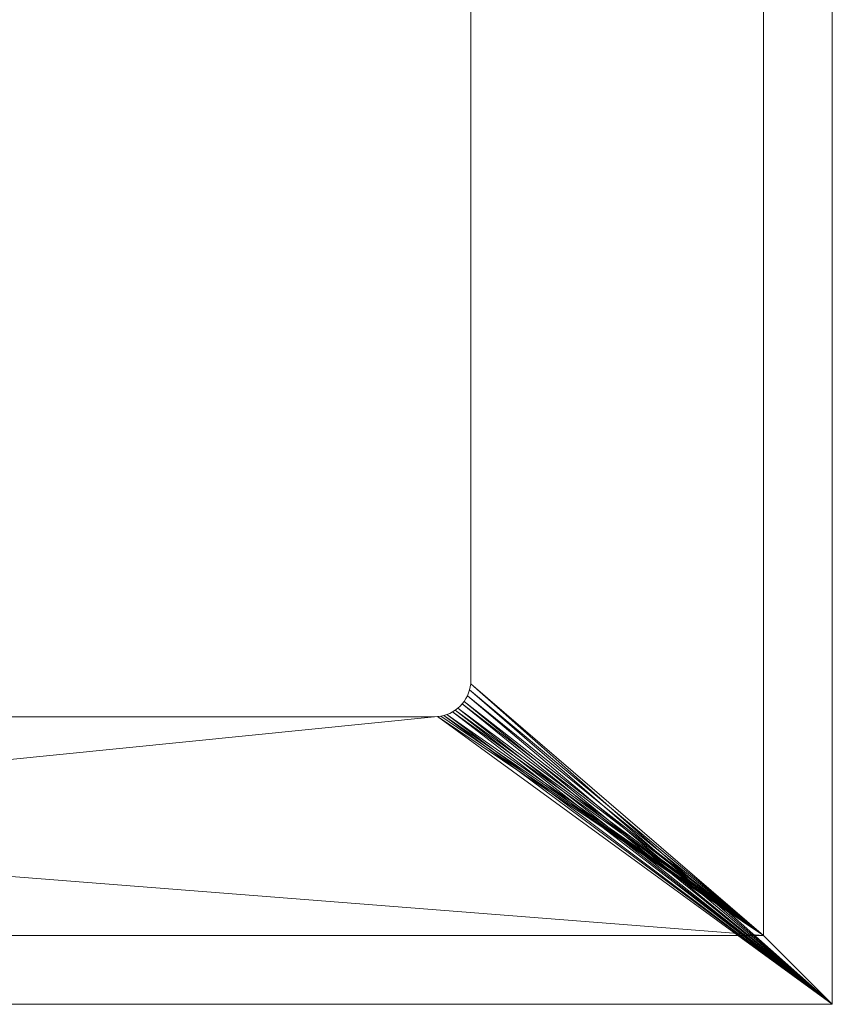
# Model space of a CAD drawing. Header units: millimetres. Extents: x -456 to 444, y -262 to 250.
# Tile 22 of 23: x 219 to 444, y -262 to 10. Entities that reach past the tile are written whole.
import ezdxf

# ---------------------------------------------------------------- set-up
doc = ezdxf.new("R2010")
doc.units = ezdxf.units.MM
doc.layers.add('LUCIDO_1', color=1, linetype='Continuous', lineweight=20, true_color=0xff0000)
doc.layers.add('None', color=7, linetype='Continuous', lineweight=5)

# ---------------------------------------------------------------- blocks, each defined once
blk = doc.blocks.new('Group')
at = {"layer": 'LUCIDO_1', "color": 190, "linetype": 'Continuous', "lineweight": 15, "true_color": 0x6600ff, "transparency": 33554687}
for points in [[(344.09, -172.55, -25), (344.09, 107.45, -25), (425, 250, -25), (425, -243, -25)], [(444, -262, -6), (444, 250, -6), (344.09, 107.45, -6), (344.09, -172.55, -6)], [(444, -262, -6), (425, -243, -25), (425, 250, -25), (444, 250, -6), (444, -262, -6)], [(344.09, 107.45, -6), (344.09, 107.45, -25), (344.09, -172.55, -25), (344.09, -172.55, -6), (344.09, 107.45, -6)], [(343.93, -174.29, -25), (344.04, -173.43, -25), (425, -243, -25)], [(444, -262, -6), (344.04, -173.43, -6), (343.93, -174.29, -6)], [(343.93, -174.29, -25), (343.93, -174.29, -6), (344.04, -173.43, -6), (344.04, -173.43, -25), (343.93, -174.29, -25)], [(425, -243, -25), (344.04, -173.43, -25), (344.09, -172.55, -25)], [(344.09, -172.55, -6), (344.04, -173.43, -6), (444, -262, -6)], [(344.04, -173.43, -25), (344.04, -173.43, -6), (344.09, -172.55, -6), (344.09, -172.55, -25), (344.04, -173.43, -25)], [(342.72, -177.56, -25), (343.13, -176.79, -25), (425, -243, -25)], [(444, -262, -6), (343.13, -176.79, -6), (342.72, -177.56, -6)], [(342.72, -177.56, -25), (342.72, -177.56, -6), (343.13, -176.79, -6), (343.13, -176.79, -25), (342.72, -177.56, -25)], [(425, -243, -25), (343.13, -176.79, -25), (343.47, -175.98, -25)], [(343.47, -175.98, -6), (343.13, -176.79, -6), (444, -262, -6)], [(343.13, -176.79, -25), (343.13, -176.79, -6), (343.47, -175.98, -6), (343.47, -175.98, -25), (343.13, -176.79, -25)], [(343.47, -175.98, -25), (343.73, -175.15, -25), (425, -243, -25)], [(444, -262, -6), (343.73, -175.15, -6), (343.47, -175.98, -6)], [(343.47, -175.98, -25), (343.47, -175.98, -6), (343.73, -175.15, -6), (343.73, -175.15, -25), (343.47, -175.98, -25)], [(425, -243, -25), (343.73, -175.15, -25), (343.93, -174.29, -25)], [(343.93, -174.29, -6), (343.73, -175.15, -6), (444, -262, -6)], [(343.73, -175.15, -25), (343.73, -175.15, -6), (343.93, -174.29, -6), (343.93, -174.29, -25), (343.73, -175.15, -25)], [(341.12, -179.64, -25), (341.72, -178.99, -25), (425, -243, -25)], [(444, -262, -6), (341.72, -178.99, -6), (341.12, -179.64, -6)], [(341.12, -179.64, -25), (341.12, -179.64, -6), (341.72, -178.99, -6), (341.72, -178.99, -25), (341.12, -179.64, -25)], [(425, -243, -25), (341.72, -178.99, -25), (342.25, -178.3, -25)], [(342.25, -178.3, -6), (341.72, -178.99, -6), (444, -262, -6)], [(341.72, -178.99, -25), (341.72, -178.99, -6), (342.25, -178.3, -6), (342.25, -178.3, -25), (341.72, -178.99, -25)], [(425, -243, -25), (342.25, -178.3, -25), (342.72, -177.56, -25)], [(342.72, -177.56, -6), (342.25, -178.3, -6), (444, -262, -6)], [(342.25, -178.3, -25), (342.25, -178.3, -6), (342.72, -177.56, -6), (342.72, -177.56, -25), (342.25, -178.3, -25)], [(335.76, -182.41, -25), (336.62, -182.22, -25), (425, -243, -25)], [(444, -262, -6), (336.62, -182.22, -6), (335.76, -182.41, -6)], [(335.76, -182.41, -25), (335.76, -182.41, -6), (336.62, -182.22, -6), (336.62, -182.22, -25), (335.76, -182.41, -25)], [(336.62, -182.22, -25), (337.45, -181.96, -25), (425, -243, -25)], [(444, -262, -6), (337.45, -181.96, -6), (336.62, -182.22, -6)], [(336.62, -182.22, -25), (336.62, -182.22, -6), (337.45, -181.96, -6), (337.45, -181.96, -25), (336.62, -182.22, -25)], [(425, -243, -25), (337.45, -181.96, -25), (338.26, -181.63, -25)], [(338.26, -181.63, -6), (337.45, -181.96, -6), (444, -262, -6)], [(337.45, -181.96, -25), (337.45, -181.96, -6), (338.26, -181.63, -6), (338.26, -181.63, -25), (337.45, -181.96, -25)], [(338.26, -181.63, -25), (339.04, -181.22, -25), (425, -243, -25)], [(444, -262, -6), (339.04, -181.22, -6), (338.26, -181.63, -6)], [(338.26, -181.63, -25), (338.26, -181.63, -6), (339.04, -181.22, -6), (339.04, -181.22, -25), (338.26, -181.63, -25)], [(339.04, -181.22, -25), (339.78, -180.76, -25), (425, -243, -25)], [(444, -262, -6), (339.78, -180.76, -6), (339.04, -181.22, -6)], [(339.04, -181.22, -25), (339.04, -181.22, -6), (339.78, -180.76, -6), (339.78, -180.76, -25), (339.04, -181.22, -25)], [(339.78, -180.76, -25), (340.48, -180.23, -25), (425, -243, -25)], [(444, -262, -6), (340.48, -180.23, -6), (339.78, -180.76, -6)], [(339.78, -180.76, -25), (339.78, -180.76, -6), (340.48, -180.23, -6), (340.48, -180.23, -25), (339.78, -180.76, -25)], [(425, -243, -25), (340.48, -180.23, -25), (341.12, -179.64, -25)], [(341.12, -179.64, -6), (340.48, -180.23, -6), (444, -262, -6)], [(340.48, -180.23, -25), (340.48, -180.23, -6), (341.12, -179.64, -6), (341.12, -179.64, -25), (340.48, -180.23, -25)], [(-456, -262, -6), (444, -262, -6), (334.89, -182.52, -6), (334.02, -182.55, -6)], [(-456, -262, -6), (334.02, -182.55, -6), (-345.62, -182.55, -6)], [(425, -243, -25), (-437, -243, -25), (-346.49, -182.52, -25), (-345.62, -182.55, -25)], [(425, -243, -25), (-345.62, -182.55, -25), (334.02, -182.55, -25)], [(334.02, -182.55, -6), (334.02, -182.55, -25), (-345.62, -182.55, -25), (-345.62, -182.55, -6), (334.02, -182.55, -6)], [(334.02, -182.55, -25), (334.89, -182.52, -25), (425, -243, -25)], [(334.02, -182.55, -25), (334.02, -182.55, -6), (334.89, -182.52, -6), (334.89, -182.52, -25), (334.02, -182.55, -25)], [(334.89, -182.52, -25), (335.76, -182.41, -25), (425, -243, -25)], [(335.76, -182.41, -6), (334.89, -182.52, -6), (444, -262, -6)], [(334.89, -182.52, -25), (334.89, -182.52, -6), (335.76, -182.41, -6), (335.76, -182.41, -25), (334.89, -182.52, -25)], [(425, -243, -25), (444, -262, -6), (-456, -262, -6), (-437, -243, -25), (425, -243, -25)]]:
    blk.add_polyline3d(points, dxfattribs=at)

msp = doc.modelspace()

# ---------------------------------------------------------------- block references
at = {"layer": 'None', "color": 190, "true_color": 0x6600ff, "transparency": 33554687}
msp.add_blockref('Group', (0, 0), dxfattribs=at)

doc.saveas('drawing.dxf')
